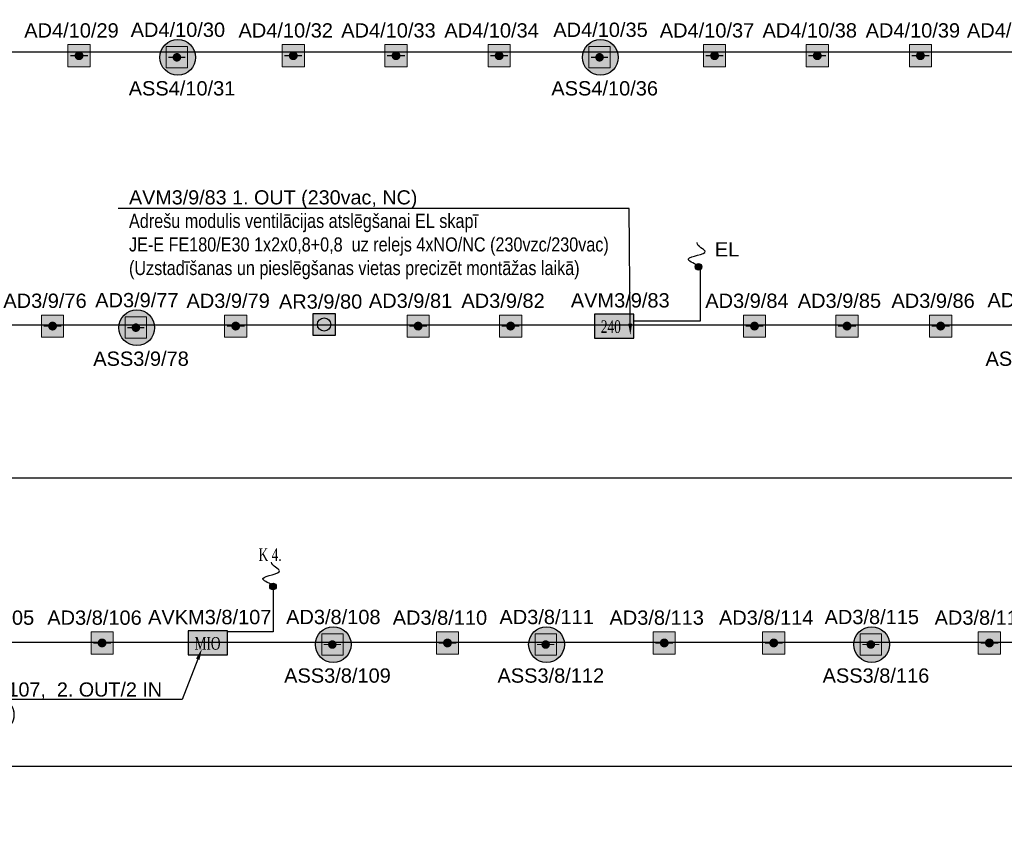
# Model space of a CAD drawing. Header units: millimetres. Extents: x -197461 to 862495, y -970068 to 63888.
# Tile 18 of 205: x -97473 to -82921, y -688434 to -676351. Entities that reach past the tile are written whole.
import ezdxf
from ezdxf import colors
from ezdxf.entities.mleader import LeaderData, LeaderLine
from ezdxf.math import Vec2, Vec3

# ---------------------------------------------------------------- set-up
doc = ezdxf.new("R2010")
doc.units = ezdxf.units.MM
doc.layers.get('0').update_dxf_attribs({"linetype": 'CONTINUOUS'})
doc.layers.add('S-STRS', color=7, linetype='CONTINUOUS', lineweight=9)
doc.layers.add('UAS', color=240, linetype='CONTINUOUS')
doc.styles.add('ARIAL', font='arialbd.ttf')
doc.styles.add('Karlis_times', font='times.ttf', dxfattribs={"height": 2.2})

# ---------------------------------------------------------------- blocks, each defined once
blk = doc.blocks.new('AD-proj')
at = {"lineweight": 5}
blk.add_lwpolyline([(-250, -250), (250, -250), (250, 250), (-250, 250)], close=True, dxfattribs=at)
at = {"const_width": 30}
blk.add_lwpolyline([(-200, 0), (200, 0)], dxfattribs=at)
at = {"const_width": 100}
blk.add_lwpolyline([(-50, 0, 1), (50, 0, 1)], format="xyb", close=True, dxfattribs=at)
blk = doc.blocks.new('AP')
blk.add_hatch(color=256).paths.add_polyline_path([(150, 0, 1), (-150, 0, 1)])
for p, q in [((-250, 250), (250, 250)), ((-250, -250), (-250, 250)), ((250, 250), (250, -250)), ((250, -250), (-250, -250))]:
    blk.add_line(p, q)
blk.add_circle((0, 0), 150)

msp = doc.modelspace()

# ---------------------------------------------------------------- hatches: boundary and pattern name
at = {"layer": 'S-STRS', "true_color": 0xffffff}
h = msp.add_hatch(dxfattribs=at)
h.set_pattern_fill('ANGLE', scale=0.5625)
h.set_pattern_definition([(0, (4423331.2066, 5326782.915), (0, 3.9290625), [2.8575, -1.0715625]), (90, (4423331.2066, 5326782.915), (-3.9290625, 2e-16), [2.8575, -1.0715625])])
h.paths.add_polyline_path([(-88978.65442, -680703.18933), (-88978.59232, -681059.00965), (-88395.29353, -681059.00965), (-88395.35563, -680703.12723)])
h = msp.add_hatch(dxfattribs=at)
h.set_pattern_fill('ANGLE', scale=0.5625)
h.set_pattern_definition([(0, (4417326.215, 5322102.324), (0, 3.9290625), [2.8575, -1.0715625]), (90, (4417326.215, 5322102.324), (-3.9290625, 2e-16), [2.8575, -1.0715625])])
h.paths.add_polyline_path([(-94983.64595, -685383.78025), (-94983.58384, -685739.60057), (-94400.28505, -685739.60057), (-94400.34716, -685383.71815)])
at = {"layer": 'UAS', "lineweight": 50, "true_color": 0xc7c8ca}
h = msp.add_hatch(color=9, dxfattribs=at)
h.dxf.hatch_style = 1
h.paths.add_polyline_path([(-95118.20409, -676906.85997, -1), (-95181.29103, -676906.85997, -1)], flags=0)
h.paths.add_polyline_path([(-95307.46489, -676749.14264), (-95307.46489, -677064.5773), (-94992.03023, -677064.5773), (-94992.03023, -676749.14264)], flags=16)
h.paths.add_polyline_path([(-94873.16639, -676907.57714, 1), (-95401.2137, -676907.57714, 1)])
h.paths.add_polyline_path([(-94992.03023, -677064.5773), (-95307.46489, -677064.5773), (-95307.46489, -676749.14264), (-94992.03023, -676749.14264)], flags=16)
h = msp.add_hatch(color=9, dxfattribs=at)
h.dxf.hatch_style = 1
h.paths.add_polyline_path([(-88871.95624, -676906.85997, -1), (-88935.04317, -676906.85997, -1)], flags=0)
h.paths.add_polyline_path([(-89061.21704, -676749.14264), (-89061.21704, -677064.5773), (-88745.78237, -677064.5773), (-88745.78237, -676749.14264)], flags=16)
h.paths.add_polyline_path([(-88626.91853, -676907.57714, 1), (-89154.96584, -676907.57714, 1)])
h.paths.add_polyline_path([(-88745.78237, -677064.5773), (-89061.21704, -677064.5773), (-89061.21704, -676749.14264), (-88745.78237, -676749.14264)], flags=16)
at = {"layer": 'UAS', "lineweight": 50, "true_color": 0xffffff}
h = msp.add_hatch(color=7, dxfattribs=at)
h.dxf.hatch_style = 1
h.paths.add_polyline_path([(-96628.7934, -676883.60783), (-96563.32246, -676883.60783, 1)], flags=16)
h.paths.add_polyline_path([(-96432.38058, -677047.28518), (-96432.38058, -676719.93048), (-96759.73528, -676719.93048), (-96759.73528, -677047.28518)])
h = msp.add_hatch(color=7, dxfattribs=at)
h.dxf.hatch_style = 1
h.paths.add_polyline_path([(-93462.4867, -676883.60783), (-93397.01576, -676883.60783, 1)], flags=16)
h.paths.add_polyline_path([(-93266.07388, -677047.28518), (-93266.07388, -676719.93048), (-93593.42858, -676719.93048), (-93593.42858, -677047.28518)])
h = msp.add_hatch(color=7, dxfattribs=at)
h.dxf.hatch_style = 1
h.paths.add_polyline_path([(-91944.06147, -676883.60783), (-91878.59053, -676883.60783, 1)], flags=16)
h.paths.add_polyline_path([(-91747.64865, -677047.28518), (-91747.64865, -676719.93048), (-92075.00335, -676719.93048), (-92075.00335, -677047.28518)])
h = msp.add_hatch(color=7, dxfattribs=at)
h.dxf.hatch_style = 1
h.paths.add_polyline_path([(-90419.98902, -676883.60783), (-90354.51808, -676883.60783, 1)], flags=16)
h.paths.add_polyline_path([(-90223.5762, -677047.28518), (-90223.5762, -676719.93048), (-90550.9309, -676719.93048), (-90550.9309, -677047.28518)])
h = msp.add_hatch(color=7, dxfattribs=at)
h.dxf.hatch_style = 1
h.paths.add_polyline_path([(-87236.31101, -676883.60783), (-87170.84007, -676883.60783, 1)], flags=16)
h.paths.add_polyline_path([(-87039.89819, -677047.28518), (-87039.89819, -676719.93048), (-87367.25288, -676719.93048), (-87367.25288, -677047.28518)])
h = msp.add_hatch(color=7, dxfattribs=at)
h.dxf.hatch_style = 1
h.paths.add_polyline_path([(-85717.88577, -676883.60783), (-85652.41483, -676883.60783, 1)], flags=16)
h.paths.add_polyline_path([(-85521.47296, -677047.28518), (-85521.47296, -676719.93048), (-85848.82765, -676719.93048), (-85848.82765, -677047.28518)])
h = msp.add_hatch(color=7, dxfattribs=at)
h.dxf.hatch_style = 1
h.paths.add_polyline_path([(-84193.81333, -676883.60783), (-84128.34239, -676883.60783, 1)], flags=16)
h.paths.add_polyline_path([(-83997.40051, -677047.28518), (-83997.40051, -676719.93048), (-84324.75521, -676719.93048), (-84324.75521, -677047.28518)])
at = {"layer": 'UAS'}
h = msp.add_hatch(color=1, dxfattribs=at)
h.dxf.hatch_style = 1
h.paths.add_polyline_path([(-87490.23785, -680004.57003, 1), (-87392.00668, -680004.57003, 1)])
at = {"layer": 'UAS', "lineweight": 50, "true_color": 0xffffff}
h = msp.add_hatch(color=7, dxfattribs=at)
h.dxf.hatch_style = 1
h.paths.add_polyline_path([(-97020.10847, -680879.06878), (-96954.63753, -680879.06878, 1)], flags=16)
h.paths.add_polyline_path([(-96823.69565, -681042.74613), (-96823.69565, -680715.39143), (-97151.05034, -680715.39143), (-97151.05034, -681042.74613)])
h = msp.add_hatch(color=7, dxfattribs=at)
h.dxf.hatch_style = 1
h.paths.add_polyline_path([(-95724.0519, -680902.32092, -1), (-95787.13883, -680902.32092, -1)], flags=0)
h.paths.add_polyline_path([(-95913.3127, -680744.60358), (-95913.3127, -681060.03825), (-95597.87803, -681060.03825), (-95597.87803, -680744.60358)], flags=16)
h.paths.add_polyline_path([(-95479.01419, -680903.03809, 1), (-96007.0615, -680903.03809, 1)])
h.paths.add_polyline_path([(-95597.87803, -681060.03825), (-95913.3127, -681060.03825), (-95913.3127, -680744.60358), (-95597.87803, -680744.60358)], flags=16)
h = msp.add_hatch(color=7, dxfattribs=at)
h.dxf.hatch_style = 1
h.paths.add_polyline_path([(-94313.2517, -680879.06878), (-94247.78076, -680879.06878, 1)], flags=16)
h.paths.add_polyline_path([(-94116.83888, -681042.74613), (-94116.83888, -680715.39143), (-94444.19358, -680715.39143), (-94444.19358, -681042.74613)])
h = msp.add_hatch(color=7, dxfattribs=at)
h.dxf.hatch_style = 1
h.paths.add_polyline_path([(-92810.48929, -681019.6764), (-92810.48929, -680692.3217), (-93137.84398, -680692.3217), (-93137.84398, -681019.6764)])
h.paths.add_polyline_path([(-93072.37304, -680855.99905, -1), (-92875.96023, -680855.99905, -1)], flags=16)
h = msp.add_hatch(color=7, dxfattribs=at)
h.dxf.hatch_style = 1
h.paths.add_polyline_path([(-91617.50521, -680879.06878), (-91552.03427, -680879.06878, 1)], flags=16)
h.paths.add_polyline_path([(-91421.09239, -681042.74613), (-91421.09239, -680715.39143), (-91748.44709, -680715.39143), (-91748.44709, -681042.74613)])
h = msp.add_hatch(color=7, dxfattribs=at)
h.dxf.hatch_style = 1
h.paths.add_polyline_path([(-90250.38847, -680879.06878), (-90184.91753, -680879.06878, 1)], flags=16)
h.paths.add_polyline_path([(-90053.97565, -681042.74613), (-90053.97565, -680715.39143), (-90381.33035, -680715.39143), (-90381.33035, -681042.74613)])
h = msp.add_hatch(color=7, dxfattribs=at)
h.dxf.hatch_style = 1
h.paths.add_polyline_path([(-86646.11581, -680879.06878), (-86580.64487, -680879.06878, 1)], flags=16)
h.paths.add_polyline_path([(-86449.70299, -681042.74613), (-86449.70299, -680715.39143), (-86777.05769, -680715.39143), (-86777.05769, -681042.74613)])
h = msp.add_hatch(color=7, dxfattribs=at)
h.dxf.hatch_style = 1
h.paths.add_polyline_path([(-85278.99907, -680879.06878), (-85213.52813, -680879.06878, 1)], flags=16)
h.paths.add_polyline_path([(-85082.58625, -681042.74613), (-85082.58625, -680715.39143), (-85409.94095, -680715.39143), (-85409.94095, -681042.74613)])
h = msp.add_hatch(color=7, dxfattribs=at)
h.dxf.hatch_style = 1
h.paths.add_polyline_path([(-83894.81792, -680879.06878), (-83829.34698, -680879.06878, 1)], flags=16)
h.paths.add_polyline_path([(-83698.40511, -681042.74613), (-83698.40511, -680715.39143), (-84025.7598, -680715.39143), (-84025.7598, -681042.74613)])
at = {"layer": 'UAS'}
h = msp.add_hatch(color=1, dxfattribs=at)
h.dxf.hatch_style = 1
h.paths.add_polyline_path([(-93680.32546, -684726.59495, 1), (-93778.55663, -684726.59495, 1)])
at = {"layer": 'UAS', "lineweight": 50, "true_color": 0xffffff}
h = msp.add_hatch(color=7, dxfattribs=at)
h.dxf.hatch_style = 1
h.paths.add_polyline_path([(-92820.83169, -685585.04588, -1), (-92883.91862, -685585.04588, -1)], flags=0)
h.paths.add_polyline_path([(-93010.09249, -685427.32854), (-93010.09249, -685742.76321), (-92694.65782, -685742.76321), (-92694.65782, -685427.32854)], flags=16)
h.paths.add_polyline_path([(-92575.79398, -685585.76305, 1), (-93103.84129, -685585.76305, 1)])
h.paths.add_polyline_path([(-92694.65782, -685742.76321), (-93010.09249, -685742.76321), (-93010.09249, -685427.32854), (-92694.65782, -685427.32854)], flags=16)
at = {"layer": 'UAS', "lineweight": 50, "true_color": 0xc7c8ca}
h = msp.add_hatch(color=9, dxfattribs=at)
h.dxf.hatch_style = 1
h.paths.add_polyline_path([(-89668.0292, -685585.04588, -1), (-89731.11613, -685585.04588, -1)], flags=0)
h.paths.add_polyline_path([(-89857.29, -685427.32854), (-89857.29, -685742.76321), (-89541.85533, -685742.76321), (-89541.85533, -685427.32854)], flags=16)
h.paths.add_polyline_path([(-89422.99149, -685585.76305, 1), (-89951.0388, -685585.76305, 1)])
h.paths.add_polyline_path([(-89541.85533, -685742.76321), (-89857.29, -685742.76321), (-89857.29, -685427.32854), (-89541.85533, -685427.32854)], flags=16)
h = msp.add_hatch(color=9, dxfattribs=at)
h.dxf.hatch_style = 1
h.paths.add_polyline_path([(-84862.80292, -685585.04588, -1), (-84925.88985, -685585.04588, -1)], flags=0)
h.paths.add_polyline_path([(-85052.06372, -685427.32854), (-85052.06372, -685742.76321), (-84736.62906, -685742.76321), (-84736.62906, -685427.32854)], flags=16)
h.paths.add_polyline_path([(-84617.76521, -685585.76305, 1), (-85145.81252, -685585.76305, 1)])
h.paths.add_polyline_path([(-84736.62906, -685742.76321), (-85052.06372, -685742.76321), (-85052.06372, -685427.32854), (-84736.62906, -685427.32854)], flags=16)
at = {"layer": 'UAS', "lineweight": 50, "true_color": 0xffffff}
h = msp.add_hatch(color=7, dxfattribs=at)
h.dxf.hatch_style = 1
h.paths.add_polyline_path([(-96288.36463, -685561.79374), (-96222.89369, -685561.79374, 1)], flags=16)
h.paths.add_polyline_path([(-96091.95182, -685725.47109), (-96091.95182, -685398.11639), (-96419.30651, -685398.11639), (-96419.30651, -685725.47109)])
h = msp.add_hatch(color=7, dxfattribs=at)
h.dxf.hatch_style = 1
h.paths.add_polyline_path([(-91183.40636, -685561.79374), (-91117.93542, -685561.79374, 1)], flags=16)
h.paths.add_polyline_path([(-90986.99354, -685725.47109), (-90986.99354, -685398.11639), (-91314.34824, -685398.11639), (-91314.34824, -685725.47109)])
h = msp.add_hatch(color=7, dxfattribs=at)
h.dxf.hatch_style = 1
h.paths.add_polyline_path([(-87979.90171, -685561.79374), (-87914.43077, -685561.79374, 1)], flags=16)
h.paths.add_polyline_path([(-87783.48889, -685725.47109), (-87783.48889, -685398.11639), (-88110.84359, -685398.11639), (-88110.84359, -685725.47109)])
h = msp.add_hatch(color=7, dxfattribs=at)
h.dxf.hatch_style = 1
h.paths.add_polyline_path([(-86361.79088, -685561.79374), (-86296.31994, -685561.79374, 1)], flags=16)
h.paths.add_polyline_path([(-86165.37807, -685725.47109), (-86165.37807, -685398.11639), (-86492.73276, -685398.11639), (-86492.73276, -685725.47109)])
h = msp.add_hatch(color=7, dxfattribs=at)
h.dxf.hatch_style = 1
h.paths.add_polyline_path([(-83174.67543, -685561.79374), (-83109.20449, -685561.79374, 1)], flags=16)
h.paths.add_polyline_path([(-82978.26261, -685725.47109), (-82978.26261, -685398.11639), (-83305.61731, -685398.11639), (-83305.61731, -685725.47109)])

# ---------------------------------------------------------------- linework, layer by layer
at = {"layer": 'UAS', "color": 1}
for points in [[(-132744.161, -700236.98476), (-131436.46277, -700236.98476), (-131436.46277, -676824.11101), (-60564.66943, -676824.11101), (-60564.66943, -674060.59034), (-93687.97077, -674060.59034), (-93687.97077, -671879.85465), (-59843.29928, -671879.85465), (-59843.29928, -667323.16657), (-113851.28534, -667323.16657), (-113851.28534, -671872.34418), (-93846.6452, -671872.34418), (-93846.6452, -674099.56136), (-131680.02955, -674099.56136), (-131680.02955, -699971.28088), (-132767.24092, -699971.28088)], [(-132751.52693, -700833.8171), (-130933.00141, -700833.8171), (-130933.00141, -687382.16858), (-60974.58347, -687382.16858), (-60974.58347, -685557.34591), (-105416.74223, -685557.34591), (-105416.74223, -683122.64493), (-61063.77261, -683122.64493), (-61063.77261, -680867.69462), (-130762.66426, -680867.69462), (-130762.66426, -683188.34767), (-105616.17481, -683188.34767), (-105616.17481, -685576.06646), (-131263.54755, -685576.06646), (-131263.54755, -700601.07585), (-132767.3023, -700601.07585)]]:
    msp.add_lwpolyline(points, dxfattribs=at)
at = {"layer": 'UAS', "color": 1, "lineweight": 30}
for centre in [(-95137.19004, -676907.57714), (-88890.94219, -676907.57714), (-95743.03784, -680903.03809), (-92839.81764, -685585.76305), (-89687.01515, -685585.76305), (-84881.78887, -685585.76305)]:
    msp.add_circle(centre, 264.02365, dxfattribs=at)
at = {"layer": 'UAS', "color": 1}
for centre in [(-87441.12226, -680004.57003), (-93729.44105, -684726.59495)]:
    msp.add_circle(centre, 49.11558, dxfattribs=at)
for points in [[(-87437.40065, -679984.89409), (-87589.02985, -679886.6108), (-87343.1552, -679773.98415), (-87461.99875, -679647.0302), (-87461.99875, -679644.99033)], [(-93725.71943, -684706.91901), (-93877.34863, -684608.63572), (-93631.47398, -684496.00906), (-93750.31753, -684369.05512), (-93750.31753, -684367.01525)]]:
    msp.add_spline(points, degree=3, dxfattribs=at)

# ---------------------------------------------------------------- block references
at = {"layer": 'UAS'}
for p, xscale, yscale, zscale in [((-96596.05793, -676883.60783), 0.6547093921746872, 0.6547093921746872, 0.6547093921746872), ((-95149.74756, -676906.85997), 0.6308693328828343, 0.6308693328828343, 0.6308693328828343), ((-93429.75123, -676883.60783), 0.6547093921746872, 0.6547093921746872, 0.6547093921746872), ((-91911.326, -676883.60783), 0.6547093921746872, 0.6547093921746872, 0.6547093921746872), ((-90387.25355, -676883.60783), 0.6547093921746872, 0.6547093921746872, 0.6547093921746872), ((-88903.49971, -676906.85997), 0.6308693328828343, 0.6308693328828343, 0.6308693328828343), ((-87203.57554, -676883.60783), 0.6547093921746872, 0.6547093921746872, 0.6547093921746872), ((-85685.1503, -676883.60783), 0.6547093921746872, 0.6547093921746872, 0.6547093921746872), ((-84161.07786, -676883.60783), 0.6547093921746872, 0.6547093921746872, 0.6547093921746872), ((-96987.373, -680879.06878), 0.6547093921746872, 0.6547093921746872, 0.6547093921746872), ((-94280.51623, -680879.06878), 0.6547093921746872, 0.6547093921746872, 0.6547093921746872), ((-91584.76974, -680879.06878), 0.6547093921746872, 0.6547093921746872, 0.6547093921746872), ((-90217.653, -680879.06878), 0.6547093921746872, 0.6547093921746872, 0.6547093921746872), ((-86613.38034, -680879.06878), 0.6547093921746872, 0.6547093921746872, 0.6547093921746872), ((-85246.2636, -680879.06878), 0.6547093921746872, 0.6547093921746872, 0.6547093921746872), ((-83862.08245, -680879.06878), 0.6547093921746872, 0.6547093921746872, 0.6547093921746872), ((-95755.59536, -680902.32092), 0.6308693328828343, 0.6308693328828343, 0.6308693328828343), ((-96255.62916, -685561.79374), 0.6547093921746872, 0.6547093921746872, 0.6547093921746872), ((-92852.37516, -685585.04588), 0.6308693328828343, 0.6308693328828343, 0.6308693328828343), ((-91150.67089, -685561.79374), 0.6547093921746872, 0.6547093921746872, 0.6547093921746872), ((-89699.57267, -685585.04588), 0.6308693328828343, 0.6308693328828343, 0.6308693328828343), ((-87947.16624, -685561.79374), 0.6547093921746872, 0.6547093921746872, 0.6547093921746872), ((-86329.05541, -685561.79374), 0.6547093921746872, 0.6547093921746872, 0.6547093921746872), ((-84894.34639, -685585.04588), 0.6308693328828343, 0.6308693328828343, 0.6308693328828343), ((-83141.93996, -685561.79374), 0.6547093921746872, 0.6547093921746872, 0.6547093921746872)]:
    msp.add_blockref('AD-proj', p, dxfattribs=dict(at, xscale=xscale, yscale=yscale, zscale=zscale))
at = {"layer": 'UAS', "color": 97, "xscale": 0.6547093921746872, "yscale": 0.6547093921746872, "zscale": 0.6547093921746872}
msp.add_blockref('AP', (-92974.16663, -680855.99905), dxfattribs=at)

# ---------------------------------------------------------------- texts
at = {"layer": 'UAS', "color": 1, "style": 'Karlis_times', "width": 0.7}
for s, p in [('240', (-88884.42009, -680980.496)), ('MIO', (-94889.41162, -685661.08692))]:
    msp.add_text(s, height=186.805669, dxfattribs=at).set_placement(p)
at = {"layer": 'UAS', "color": 5, "style": 'Karlis_times', "width": 0.7}
msp.add_text('K 4.', height=186.805669, dxfattribs=at).set_placement((-93941.60103, -684349.44476))

# ---------------------------------------------------------------- leaders
at = {"layer": 'UAS', "color": 18, "true_color": 0x000000}
ml = msp.add_multileader_mtext('Standard', dxfattribs=at)
ml.set_content('\\A1;{\\fArial Narrow|b0|i0|c0|p34;\\C256;\\c0;Adre\\fArial Narrow|b0|i0|c186|p34;šu modulis ESS-PK vadībai \\fArial|b0|i0|c186|p34;\\C1;AV\\fArial|b0|i0|c0|p34;K\\fArial|b0|i0|c186|p34;M\\fArial|b0|i0|c0|p34;3\\fArial|b0|i0|c186|p34;/\\fArial|b0|i0|c0|p34;8\\fArial|b0|i0|c186|p34;/1\\fArial|b0|i0|c0|p34;07\\fArial|b0|i0|c186|p34;,  \\C256;\\c0;2. OUT/2 IN \\fArial Narrow|b0|i0|c186|p34;(Uzstadīšanas  vietas precizēt montāžas laikā)\\fArial|b0|i0|c186|p34;\\C1;\\P\\pxql;\\fArial Narrow|b0|i0|c186|p34;\\C256;\\c0;1 OUT - uz kontrolieris \\C5;K\\fArial Narrow|b0|i0|c0|p34;4\\fArial Narrow|b0|i0|c186|p34;.}', color=(41, 19, 236))
ml.set_leader_properties()
ml.build(insert=Vec2(0, 0))
ml.multileader.update_dxf_attribs({"text_right_attachment_type": 6, "dogleg_length": 0.36, "arrow_head_size": 166.99834})
ctx = ml.context
ctx.base_point, ctx.char_height, ctx.arrow_head_size, ctx.landing_gap_size, ctx.plane_origin = Vec3(-102545.16386, -686251.7368), 208.74792195, 166.99834, 83.49917, Vec3(-96258.7961, -699052.38562)
ctx.right_attachment = 6
notes = []
notes.append((ctx, [(1, (1, 1, 0), (-95072.10055, -686396.08044), (-1, 0), 235.97506, [(0, [(-94780.38974, -685646.95036)], 0, [])])]))
ctx.mtext.insert, ctx.mtext.width, ctx.mtext.defined_height, ctx.mtext.flow_direction = Vec3(-102461.66469, -686145.58293), 7162.6712707, 1369.64031, 5
for ctx, leaders in notes:
    for number, flags, end, landing, length, lines in leaders:
        leader = LeaderData()
        leader.index, (leader.has_last_leader_line, leader.has_dogleg_vector, leader.attachment_direction) = number, flags
        leader.last_leader_point, leader.dogleg_vector, leader.dogleg_length = Vec3(end), Vec3(landing), length
        for number, points, colour, breaks in lines:
            line = LeaderLine()
            line.index, line.vertices, line.color, line.breaks = number, Vec3.list(points), colors.encode_raw_color(colour), breaks
            leader.lines.append(line)
        ctx.leaders.append(leader)

# ---------------------------------------------------------------- next in the draw order: texts
at = {"layer": 'UAS', "color": 251, "linetype": 'Continuous', "lineweight": 20, "true_color": 0x636466, "attachment_point": 5, "style": 'ARIAL', "bg_fill": 3, "box_fill_scale": 1.1, "bg_fill_color": 256, "bg_fill_transparency": 0}
for s, insert, char_height, width in [('\\A1;{\\fArial|b0|i0|c186|p34;\\C1;AD\\fArial|b0|i0|c0|p34;4\\fArial|b0|i0|c186|p34;/\\fArial|b0|i0|c0|p34;10\\fArial|b0|i0|c186|p34;/\\fArial|b0|i0|c0|p34;29}', (-96707.92639, -676510.95028), 211.43847656, 1215.9875825), ('\\A1;{\\fArial|b0|i0|c186|p34;\\C1;AD\\fArial|b0|i0|c0|p34;4\\fArial|b0|i0|c186|p34;/\\fArial|b0|i0|c0|p34;10\\fArial|b0|i0|c186|p34;/\\fArial|b0|i0|c0|p34;30}', (-95135.34305, -676501.52652), 211.43847656, 1384.0133841), ('\\A1;{\\fArial|b0|i0|c186|p34;\\C1;AD\\fArial|b0|i0|c0|p34;4\\fArial|b0|i0|c186|p34;/\\fArial|b0|i0|c0|p34;10\\fArial|b0|i0|c186|p34;/\\fArial|b0|i0|c0|p34;32}', (-93541.6197, -676510.95028), 211.43847656, 1215.9875825), ('\\A1;{\\fArial|b0|i0|c186|p34;\\C1;AD\\fArial|b0|i0|c0|p34;4\\fArial|b0|i0|c186|p34;/\\fArial|b0|i0|c0|p34;10\\fArial|b0|i0|c186|p34;/\\fArial|b0|i0|c0|p34;33}', (-92023.19446, -676510.95028), 211.43847656, 1215.9875825), ('\\A1;{\\fArial|b0|i0|c186|p34;\\C1;AD\\fArial|b0|i0|c0|p34;4\\fArial|b0|i0|c186|p34;/\\fArial|b0|i0|c0|p34;10\\fArial|b0|i0|c186|p34;/\\fArial|b0|i0|c0|p34;34}', (-90499.12202, -676510.95028), 211.43847656, 1215.9875825), ('\\A1;{\\fArial|b0|i0|c186|p34;\\C1;AD\\fArial|b0|i0|c0|p34;4\\fArial|b0|i0|c186|p34;/\\fArial|b0|i0|c0|p34;10\\fArial|b0|i0|c186|p34;/\\fArial|b0|i0|c0|p34;35}', (-88889.09519, -676501.52652), 211.43847656, 1384.0133841), ('\\A1;{\\fArial|b0|i0|c186|p34;\\C1;AD\\fArial|b0|i0|c0|p34;4\\fArial|b0|i0|c186|p34;/\\fArial|b0|i0|c0|p34;10\\fArial|b0|i0|c186|p34;/\\fArial|b0|i0|c0|p34;37}', (-87315.444, -676510.95028), 211.43847656, 1215.9875825), ('\\A1;{\\fArial|b0|i0|c186|p34;\\C1;AD\\fArial|b0|i0|c0|p34;4\\fArial|b0|i0|c186|p34;/\\fArial|b0|i0|c0|p34;10\\fArial|b0|i0|c186|p34;/\\fArial|b0|i0|c0|p34;38}', (-85797.01877, -676510.95028), 211.43847656, 1215.9875825), ('\\A1;{\\fArial|b0|i0|c186|p34;\\C1;AD\\fArial|b0|i0|c0|p34;4\\fArial|b0|i0|c186|p34;/\\fArial|b0|i0|c0|p34;10\\fArial|b0|i0|c186|p34;/\\fArial|b0|i0|c0|p34;39}', (-84272.94632, -676510.95028), 211.43847656, 1215.9875825), ('\\A1;{\\fArial|b0|i0|c186|p34;\\C1;AD\\fArial|b0|i0|c0|p34;4\\fArial|b0|i0|c186|p34;/\\fArial|b0|i0|c0|p34;10\\fArial|b0|i0|c186|p34;/\\fArial|b0|i0|c0|p34;40}', (-82775.57538, -676510.95028), 211.43847656, 1215.9875825), ('\\A1;{\\fArial|b0|i0|c186|p34;\\C1;ASS\\fArial|b0|i0|c0|p34;4\\fArial|b0|i0|c186|p34;/\\fArial|b0|i0|c0|p34;10\\fArial|b0|i0|c186|p34;/\\fArial|b0|i0|c0|p34;31}', (-95074.04675, -677366.92548), 211.43847656, 1193.7764465), ('\\A1;{\\fArial|b0|i0|c186|p34;\\C1;ASS\\fArial|b0|i0|c0|p34;4\\fArial|b0|i0|c186|p34;/\\fArial|b0|i0|c0|p34;10\\fArial|b0|i0|c186|p34;/\\fArial|b0|i0|c0|p34;36}', (-88827.79889, -677366.92548), 211.43847656, 1193.7764465), ('\\A1;{\\fArial|b0|i0|c186|p34;\\C5;EL}', (-87018.77433, -679744.76872), 211.4384766, 556.1633649), ('\\A1;{\\fArial|b0|i0|c186|p34;\\C1;AD\\fArial|b0|i0|c0|p34;3\\fArial|b0|i0|c186|p34;/\\fArial|b0|i0|c0|p34;9\\fArial|b0|i0|c186|p34;/\\fArial|b0|i0|c0|p34;76}', (-97099.24146, -680506.41123), 211.43847656, 1215.9875825), ('\\A1;{\\fArial|b0|i0|c186|p34;\\C1;AD\\fArial|b0|i0|c0|p34;3\\fArial|b0|i0|c186|p34;/\\fArial|b0|i0|c0|p34;9\\fArial|b0|i0|c186|p34;/\\fArial|b0|i0|c0|p34;82}', (-90329.52146, -680506.41123), 211.43847656, 1215.9875825), ('\\A1;{\\fArial|b0|i0|c186|p34;\\C1;AD\\fArial|b0|i0|c0|p34;3\\fArial|b0|i0|c186|p34;/\\fArial|b0|i0|c0|p34;9\\fArial|b0|i0|c186|p34;/\\fArial|b0|i0|c0|p34;85}', (-85358.13207, -680506.41123), 211.43847656, 1215.9875825), ('\\A1;{\\fArial|b0|i0|c186|p34;\\C1;AD\\fArial|b0|i0|c0|p34;3\\fArial|b0|i0|c186|p34;/\\fArial|b0|i0|c0|p34;9\\fArial|b0|i0|c186|p34;/\\fArial|b0|i0|c0|p34;86}', (-83973.95092, -680506.41123), 211.43847656, 1215.9875825), ('\\A1;{\\fArial|b0|i0|c186|p34;\\C1;AD\\fArial|b0|i0|c0|p34;3\\fArial|b0|i0|c186|p34;/\\fArial|b0|i0|c0|p34;9\\fArial|b0|i0|c186|p34;/\\fArial|b0|i0|c0|p34;87}', (-82554.57893, -680496.98746), 211.43847656, 1384.0133841), ('\\A1;{\\fArial|b0|i0|c186|p34;\\C1;ASS\\fArial|b0|i0|c0|p34;3\\fArial|b0|i0|c186|p34;/\\fArial|b0|i0|c0|p34;9\\fArial|b0|i0|c186|p34;/\\fArial|b0|i0|c0|p34;78}', (-95679.89455, -681362.38642), 211.43847656, 1193.7764465), ('\\A1;{\\fArial|b0|i0|c186|p34;\\C1;ASS\\fArial|b0|i0|c0|p34;3\\fArial|b0|i0|c186|p34;/\\fArial|b0|i0|c0|p34;9\\fArial|b0|i0|c186|p34;/\\fArial|b0|i0|c0|p34;88}', (-82493.28264, -681362.38642), 211.43847656, 1193.7764465), ('\\A1;{\\fArial|b0|i0|c186|p34;\\C1;AD\\fArial|b0|i0|c0|p34;3\\fArial|b0|i0|c186|p34;/\\fArial|b0|i0|c0|p34;8\\fArial|b0|i0|c186|p34;/\\fArial|b0|i0|c0|p34;105}', (-97956.81994, -685189.13619), 211.43847656, 1215.9875825), ('\\A1;{\\fArial|b0|i0|c186|p34;\\C1;AD\\fArial|b0|i0|c0|p34;3\\fArial|b0|i0|c186|p34;/\\fArial|b0|i0|c0|p34;8\\fArial|b0|i0|c186|p34;/\\fArial|b0|i0|c0|p34;106}', (-96367.49763, -685189.13619), 211.43847656, 1215.9875825), ('\\A1;{\\fArial|b0|i0|c186|p34;\\C1;AD\\fArial|b0|i0|c0|p34;3\\fArial|b0|i0|c186|p34;/\\fArial|b0|i0|c0|p34;8\\fArial|b0|i0|c186|p34;/\\fArial|b0|i0|c0|p34;108}', (-92837.97064, -685179.71242), 211.43847656, 1384.0133841), ('\\A1;{\\fArial|b0|i0|c186|p34;\\C1;AD\\fArial|b0|i0|c0|p34;3\\fArial|b0|i0|c186|p34;/\\fArial|b0|i0|c0|p34;8\\fArial|b0|i0|c186|p34;/\\fArial|b0|i0|c0|p34;110}', (-91262.53935, -685189.13619), 211.43847656, 1215.9875825), ('\\A1;{\\fArial|b0|i0|c186|p34;\\C1;AD\\fArial|b0|i0|c0|p34;3\\fArial|b0|i0|c186|p34;/\\fArial|b0|i0|c0|p34;8\\fArial|b0|i0|c186|p34;/\\fArial|b0|i0|c0|p34;111}', (-89685.16815, -685179.71242), 211.43847656, 1384.0133841), ('\\A1;{\\fArial|b0|i0|c186|p34;\\C1;AD\\fArial|b0|i0|c0|p34;3\\fArial|b0|i0|c186|p34;/\\fArial|b0|i0|c0|p34;8\\fArial|b0|i0|c186|p34;/\\fArial|b0|i0|c0|p34;113}', (-88059.03471, -685189.13619), 211.43847656, 1215.9875825), ('\\A1;{\\fArial|b0|i0|c186|p34;\\C1;AD\\fArial|b0|i0|c0|p34;3\\fArial|b0|i0|c186|p34;/\\fArial|b0|i0|c0|p34;8\\fArial|b0|i0|c186|p34;/\\fArial|b0|i0|c0|p34;114}', (-86440.92388, -685189.13619), 211.43847656, 1215.9875825), ('\\A1;{\\fArial|b0|i0|c186|p34;\\C1;AD\\fArial|b0|i0|c0|p34;3\\fArial|b0|i0|c186|p34;/\\fArial|b0|i0|c0|p34;8\\fArial|b0|i0|c186|p34;/\\fArial|b0|i0|c0|p34;115}', (-84879.94187, -685179.71242), 211.43847656, 1384.0133841), ('\\A1;{\\fArial|b0|i0|c186|p34;\\C1;AD\\fArial|b0|i0|c0|p34;3\\fArial|b0|i0|c186|p34;/\\fArial|b0|i0|c0|p34;8\\fArial|b0|i0|c186|p34;/\\fArial|b0|i0|c0|p34;117}', (-83253.80843, -685189.13619), 211.43847656, 1215.9875825), ('\\A1;{\\fArial|b0|i0|c186|p34;\\C1;ASS\\fArial|b0|i0|c0|p34;3\\fArial|b0|i0|c186|p34;/\\fArial|b0|i0|c0|p34;8\\fArial|b0|i0|c186|p34;/\\fArial|b0|i0|c0|p34;109}', (-92776.67435, -686045.11138), 211.43847656, 1193.7764465), ('\\A1;{\\fArial|b0|i0|c186|p34;\\C1;ASS\\fArial|b0|i0|c0|p34;3\\fArial|b0|i0|c186|p34;/\\fArial|b0|i0|c0|p34;8\\fArial|b0|i0|c186|p34;/\\fArial|b0|i0|c0|p34;112}', (-89623.87186, -686045.11138), 211.43847656, 1193.7764465), ('\\A1;{\\fArial|b0|i0|c186|p34;\\C1;ASS\\fArial|b0|i0|c0|p34;3\\fArial|b0|i0|c186|p34;/\\fArial|b0|i0|c0|p34;8\\fArial|b0|i0|c186|p34;/\\fArial|b0|i0|c0|p34;116}', (-84818.64558, -686045.11138), 211.43847656, 1193.7764465)]:
    msp.add_mtext(s, dxfattribs=dict(at, insert=insert, char_height=char_height, width=width))
at = {"layer": 'UAS', "color": 251, "linetype": 'Continuous', "lineweight": 20, "true_color": 0x636466, "char_height": 211.43847656, "attachment_point": 5, "style": 'ARIAL', "bg_fill": 3, "box_fill_scale": 1.1, "bg_fill_color": 256, "bg_fill_transparency": 0}
for s, insert in [('\\A1;{\\fArial|b0|i0|c186|p34;\\C1;AR\\fArial|b0|i0|c0|p34;3\\fArial|b0|i0|c186|p34;/\\fArial|b0|i0|c0|p34;9\\fArial|b0|i0|c186|p34;/\\fArial|b0|i0|c0|p34;80}', (-93026.08776, -680517.53382)), ('\\A1;{\\fArial|b0|i0|c186|p34;\\C1;AVM\\fArial|b0|i0|c0|p34;3\\fArial|b0|i0|c186|p34;/\\fArial|b0|i0|c0|p34;9\\fArial|b0|i0|c186|p34;/\\fArial|b0|i0|c0|p34;83}', (-88597.862, -680500.04839)), ('\\A1;{\\fArial|b0|i0|c186|p34;\\C1;AVKM\\fArial|b0|i0|c0|p34;3\\fArial|b0|i0|c186|p34;/\\fArial|b0|i0|c0|p34;8\\fArial|b0|i0|c186|p34;/1\\fArial|b0|i0|c0|p34;07}', (-94664.12397, -685180.70372))]:
    msp.add_mtext(s, dxfattribs=dict(at, insert=insert))

# ---------------------------------------------------------------- next in the draw order: linework, layer by layer
at = {"layer": 'UAS', "color": 5}
for points in [[(-87416.06337, -680014.03197), (-87416.06337, -680807.61436), (-88402.50783, -680807.61436)], [(-93728.7908, -684779.96054), (-93728.7908, -685396.16822), (-94405.72727, -685396.16822)]]:
    msp.add_lwpolyline(points, dxfattribs=at)
at = {"layer": 'UAS', "color": 1, "ltscale": 0.2}
for points in [[(-88395.35563, -680703.12723), (-88978.65442, -680703.18933), (-88978.59232, -681059.00965), (-88395.29353, -681059.00965)], [(-94400.34716, -685383.71815), (-94983.64595, -685383.78025), (-94983.58384, -685739.60057), (-94400.28505, -685739.60057)]]:
    msp.add_lwpolyline(points, close=True, dxfattribs=at)

# ---------------------------------------------------------------- next in the draw order: texts
at = {"layer": 'UAS', "color": 251, "linetype": 'Continuous', "lineweight": 20, "true_color": 0x636466, "char_height": 211.43847656, "attachment_point": 5, "style": 'ARIAL', "bg_fill": 3, "box_fill_scale": 1.1, "bg_fill_color": 256, "bg_fill_transparency": 0}
for s, insert, width in [('\\A1;{\\fArial|b0|i0|c186|p34;\\C1;AD\\fArial|b0|i0|c0|p34;3\\fArial|b0|i0|c186|p34;/\\fArial|b0|i0|c0|p34;9\\fArial|b0|i0|c186|p34;/\\fArial|b0|i0|c0|p34;77}', (-95741.19085, -680496.98746), 1384.0133841), ('\\A1;{\\fArial|b0|i0|c186|p34;\\C1;AD\\fArial|b0|i0|c0|p34;3\\fArial|b0|i0|c186|p34;/\\fArial|b0|i0|c0|p34;9\\fArial|b0|i0|c186|p34;/\\fArial|b0|i0|c0|p34;81}', (-91696.6382, -680506.41123), 1215.9875825)]:
    msp.add_mtext(s, dxfattribs=dict(at, insert=insert, width=width))

# ---------------------------------------------------------------- next in the draw order: texts
at = {"layer": 'UAS', "color": 251, "linetype": 'Continuous', "lineweight": 20, "true_color": 0x636466, "char_height": 211.43847656, "width": 1215.9875825, "attachment_point": 5, "style": 'ARIAL', "bg_fill": 3, "box_fill_scale": 1.1, "bg_fill_color": 256, "bg_fill_transparency": 0}
for s, insert in [('\\A1;{\\fArial|b0|i0|c186|p34;\\C1;AD\\fArial|b0|i0|c0|p34;3\\fArial|b0|i0|c186|p34;/\\fArial|b0|i0|c0|p34;9\\fArial|b0|i0|c186|p34;/\\fArial|b0|i0|c0|p34;79}', (-94392.38469, -680506.41123)), ('\\A1;{\\fArial|b0|i0|c186|p34;\\C1;AD\\fArial|b0|i0|c0|p34;3\\fArial|b0|i0|c186|p34;/\\fArial|b0|i0|c0|p34;9\\fArial|b0|i0|c186|p34;/\\fArial|b0|i0|c0|p34;84}', (-86725.2488, -680506.41123))]:
    msp.add_mtext(s, dxfattribs=dict(at, insert=insert))

# ---------------------------------------------------------------- next in the draw order: leaders
at = {"layer": 'UAS', "color": 18, "true_color": 0x000000}
ml = msp.add_multileader_mtext('Standard', dxfattribs=at)
ml.set_content('\\A1;{\\fArial|b0|i0|c186|p34;\\C1;AVM3/9/\\fArial|b0|i0|c0|p34;83\\fArial|b0|i0|c186|p34; \\C7;1. OUT (230vac, NC)\\fArial|b0|i0|c0|p34;\\P\\fArial Narrow|b0|i0|c0|p34;\\C256;\\c0;Adre\\fArial Narrow|b0|i0|c186|p34;šu modulis ventilācijas atslēgšanai EL skapī\\fArial Narrow|b0|i0|c0|p34;\\P\\fArial Narrow|b0|i0|c186|p34;JE-E FE180/E30 1x2x0,8+0,8 \\fArial Narrow|b0|i0|c0|p34; uz relejs 4xNO/NC (230vzc/230vac)\\fArial Narrow|b0|i0|c186|p34;\\P\\fArial Narrow|b0|i0|c0|p34;(\\fArial Narrow|b0|i0|c186|p34;Uzstadīšanas un pieslēgšanas vietas precizēt montāžas laikā)}', color=(41, 19, 236))
ml.set_leader_properties()
ml.build(insert=Vec2(0, 0))
ml.multileader.update_dxf_attribs({"text_right_attachment_type": 6, "dogleg_length": 0.36, "arrow_head_size": 166.99834})
ctx = ml.context
ctx.base_point, ctx.char_height, ctx.arrow_head_size, ctx.landing_gap_size, ctx.plane_origin = Vec3(-95941.07321, -679007.11749), 208.74792195, 166.99834, 83.49917, Vec3(-91075.74577, -706750.01998)
ctx.right_attachment = 6
notes = []
notes.append((ctx, [(1, (1, 1, 0), (-88467.29793, -679142.17711), (-1, 0), 235.97506, [(0, [(-88448.64564, -681012.28516)], 0, [])])]))
ctx.mtext.insert, ctx.mtext.width, ctx.mtext.flow_direction = Vec3(-95857.57404, -678872.05787), 7158.7904369, 5
for ctx, leaders in notes:
    for number, flags, end, landing, length, lines in leaders:
        leader = LeaderData()
        leader.index, (leader.has_last_leader_line, leader.has_dogleg_vector, leader.attachment_direction) = number, flags
        leader.last_leader_point, leader.dogleg_vector, leader.dogleg_length = Vec3(end), Vec3(landing), length
        for number, points, colour, breaks in lines:
            line = LeaderLine()
            line.index, line.vertices, line.color, line.breaks = number, Vec3.list(points), colors.encode_raw_color(colour), breaks
            leader.lines.append(line)
        ctx.leaders.append(leader)

doc.saveas('drawing.dxf')
